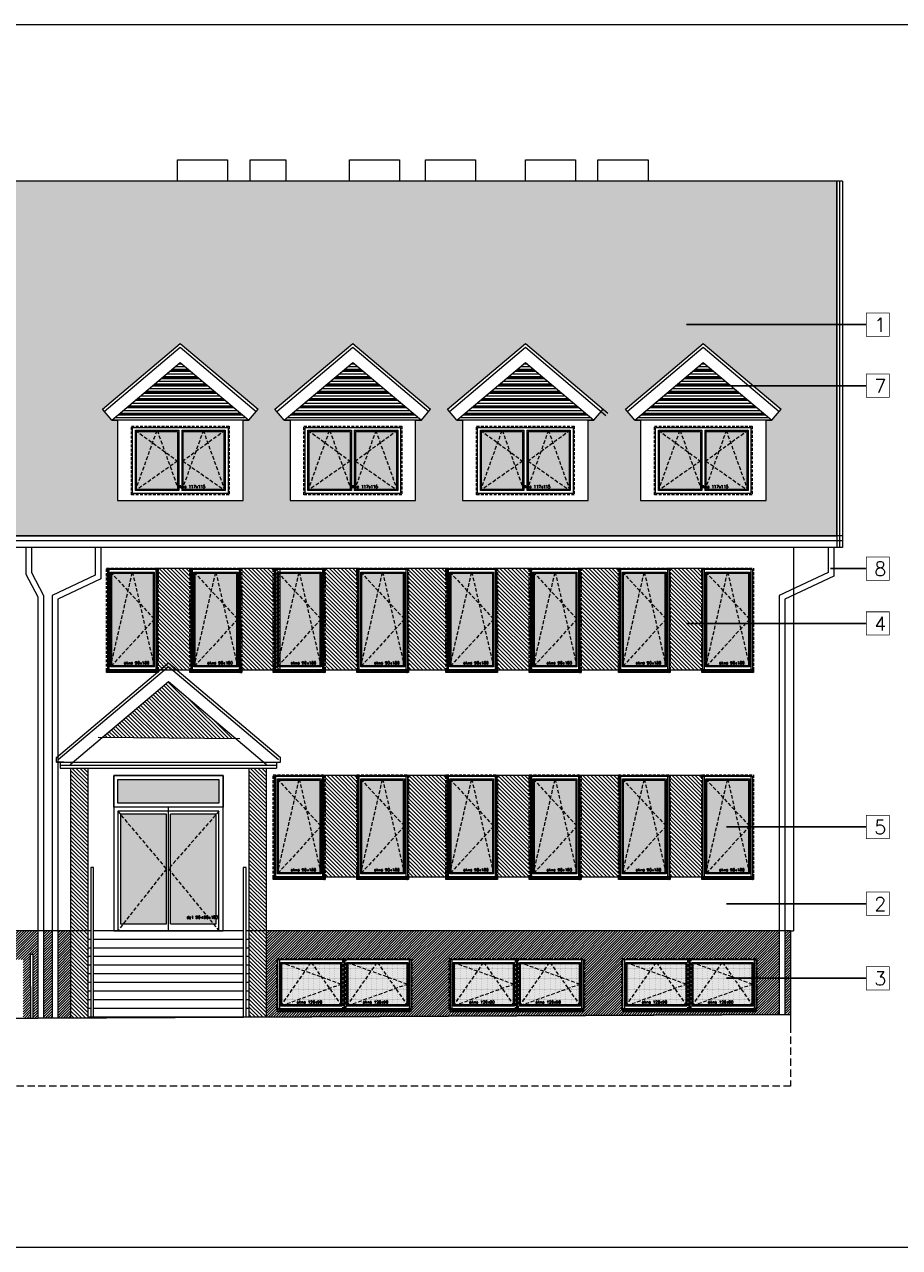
# Model space of a CAD drawing. Header units: millimetres. Extents: x 28291 to 177760, y -399809 to -170937.
# Tile 44 of 256: x 80655 to 82177, y -238865 to -236738. Entities that reach past the tile are written whole.
import ezdxf

# ---------------------------------------------------------------- set-up
doc = ezdxf.new("R2010")
doc.units = ezdxf.units.MM
for name, pattern in [('CACHE', [9.525, 6.35, -3.175]), ('CARKOVANA', [7.5, 5, -2.5]), ('HIDDEN', [9.525, 6.35, -3.175])]:
    doc.linetypes.add(name, pattern=pattern)
doc.layers.get('0').update_dxf_attribs({"lineweight": 0})
for name, color, linetype, lineweight in [('! opisy okien elewacja', 7, 'Continuous', 0), ('!! 0_ Istn-sciany', 3, 'Continuous', 30), ('!! 0_ WIDOK ELEWACJA', 4, 'Continuous', 0), ('!! 0_Istn-cienka', 4, 'Continuous', 9), ('!! 1_Hatch dach', 252, 'Continuous', 5), ('!! 2_NOWE OKNA WIDOk - remont', 140, 'Continuous', 5), ('!! 2_posadzki winyle 2', 43, 'Continuous', 9), ('!! 2_TYNK OBRYS', 252, 'Continuous', 13)]:
    doc.layers.add(name, color=color, linetype=linetype, lineweight=lineweight)
for name, color, linetype, lineweight, true_color in [('!! 0_ Istn-okna - wymienione', 9, 'Continuous', 13, 0x808080), ('!! 1_ELEWACJA KOLOR', 7, 'Continuous', 13, 0x6888bb), ('!! 2_ELEWACJA COKÓŁ', 9, 'Continuous', 13, 0x808080)]:
    doc.layers.add(name, color=color, linetype=linetype, lineweight=lineweight, true_color=true_color)
doc.layers.add('!!_1  OPISY ELEWACJE', color=250, linetype='Continuous')
doc.styles.add('TXT', font='simplex.shx')
pattern_1 = [(225, (130878.9713, -429739.2704), (2.24506403, -2.24506403), [])]

# ---------------------------------------------------------------- blocks, each defined once
blk = doc.blocks.new('okno 90x180')
at = {"layer": '!! 1_Hatch dach', "true_color": 0x575757}
h = blk.add_hatch(dxfattribs=at)
h.set_pattern_fill('DOTS', color=251)
h.set_pattern_definition([(0, (-9632.3096, -11392.1331), (0.79375, 1.5875), [0, -1.5875])])
h.paths.add_polyline_path([(9, -10), (81, -10), (81, -171), (9, -171)])
at = {"layer": '!! 2_posadzki winyle 2'}
h = blk.add_hatch(dxfattribs=at)
h.set_pattern_fill('ANSI31', color=252, scale=0.2)
h.paths.add_polyline_path([(0, -178), (90, -178), (90, -183), (0, -183)])
at = {"layer": '!! 0_ Istn-okna - wymienione', "linetype": 'CARKOVANA', "lineweight": 5}
blk.add_lwpolyline([(0, -1), (90, -1), (90, -180), (0, -180)], close=True, dxfattribs=at)
at = {"layer": '!! 0_ Istn-okna - wymienione'}
for points in [[(2, -3), (88, -3), (88, -178), (2, -178)], [(7, -8), (83, -8), (83, -173), (7, -173)], [(9, -10), (81, -10), (81, -171), (9, -171)], [(0, -178), (90, -178), (90, -183), (0, -183)]]:
    blk.add_lwpolyline(points, close=True, dxfattribs=at)
at = {"layer": '!! 1_Hatch dach', "color": 251, "linetype": 'CACHE', "true_color": 0x575757}
for points in [[(7, -173), (45, -8), (83, -173)], [(7, -8), (83, -90), (7, -173)]]:
    blk.add_lwpolyline(points, dxfattribs=at)
at = {"insert": (30.1, -163.6), "char_height": 5, "attachment_point": 1, "style": 'TXT'}
blk.add_mtext_dynamic_manual_height_columns('okno 90x180', width=52.63, gutter_width=75, heights=[0], dxfattribs=at)
blk = doc.blocks.new('okno 115x115')
at = {"layer": '!! 1_Hatch dach', "true_color": 0x575757}
h = blk.add_hatch(dxfattribs=at)
h.set_pattern_fill('DOTS', color=251, angle=360)
h.set_pattern_definition([(360, (-21873.4686, 1906.5186), (0.79375, 1.5875), [0, -1.5875])])
h.paths.add_polyline_path([(-12259.7, 13266.7), (-12157.7, 13266.7), (-12157.7, 13194.7), (-12259.7, 13194.7)])
h = blk.add_hatch(dxfattribs=at)
h.set_pattern_fill('ANSI31', color=251, scale=0.2, angle=360)
h.paths.add_polyline_path([(-12264.2, 13187.7), (-12153.2, 13187.7), (-12153.2, 13182.7), (-12264.2, 13182.7)])
at = {"layer": '!! 0_ Istn-okna - wymienione', "linetype": 'CARKOVANA', "lineweight": 5}
blk.add_lwpolyline([(-12268.7, 13275.7), (-12148.7, 13275.7), (-12148.7, 13185.7), (-12268.7, 13185.7)], close=True, dxfattribs=at)
at = {"layer": '!! 0_ Istn-okna - wymienione'}
for points in [[(-12266.7, 13273.7), (-12150.7, 13273.7), (-12150.7, 13187.7), (-12266.7, 13187.7)], [(-12261.7, 13268.7), (-12155.7, 13268.7), (-12155.7, 13192.7), (-12261.7, 13192.7)], [(-12259.7, 13266.7), (-12157.7, 13266.7), (-12157.7, 13194.7), (-12259.7, 13194.7)], [(-12266.7, 13187.7), (-12150.7, 13187.7), (-12150.7, 13182.7), (-12266.7, 13182.7)]]:
    blk.add_lwpolyline(points, close=True, dxfattribs=at)
at = {"layer": '!! 1_Hatch dach', "color": 251, "linetype": 'CACHE', "true_color": 0x575757}
for points in [[(-12261.7, 13192.7), (-12208.7, 13268.7), (-12155.7, 13192.7)], [(-12261.7, 13268.7), (-12155.7, 13230.7), (-12261.7, 13192.7)]]:
    blk.add_lwpolyline(points, dxfattribs=at)
at = {"insert": (-12234.1, 13202.1), "char_height": 5, "attachment_point": 1, "style": 'TXT'}
blk.add_mtext_dynamic_manual_height_columns('okno 120x90', width=52.63, gutter_width=75, heights=[0], dxfattribs=at)
blk = doc.blocks.new('DRZWI ZEWNETRZNE 2')
at = {"layer": '!! 1_Hatch dach', "true_color": 0x575757}
h = blk.add_hatch(dxfattribs=at)
h.set_pattern_fill('DOTS', color=251)
h.set_pattern_definition([(180, (-95, 511.8881), (-0.79375, -1.5875), [0, -1.5875])])
h.paths.add_polyline_path([(-187, -465.4), (-266.5, -465.4), (-266.5, -656.4), (-187, -656.4)])
h.paths.add_polyline_path([(-273.5, -465.4), (-353, -465.4), (-353, -656.4), (-273.5, -656.4)])
h.paths.add_polyline_path([(-182, -405.4), (-358, -405.4), (-358, -446.4), (-182, -446.4)])
at = {"layer": '!! 0_ Istn-okna - wymienione'}
for p, q in [((-182, -460.4), (-358, -460.4)), ((-358, -460.4), (-358, -668.4)), ((-273.5, -465.4), (-353, -465.4)), ((-353, -465.4), (-353, -656.4)), ((-187, -465.4), (-266.5, -465.4)), ((-187, -656.4), (-187, -465.4)), ((-182, -668.4), (-182, -460.4))]:
    blk.add_line(p, q, dxfattribs=at)
for points in [[(-175, -668.4), (-175, -398.4), (-365, -398.4), (-365, -668.4)], [(-175, -668.4), (-175, -453.4), (-365, -453.4), (-365, -668.4)], [(-273.5, -656.4), (-273.5, -465.4)], [(-270, -668.4), (-270, -453.4)], [(-266.5, -656.4), (-266.5, -465.4)], [(-353, -656.4), (-273.5, -656.4)], [(-266.5, -656.4), (-187, -656.4)], [(-365, -668.4), (-175, -668.4)]]:
    blk.add_lwpolyline(points, dxfattribs=at)
for points in [[(-175, -453.4), (-365, -453.4), (-365, -398.4), (-175, -398.4)], [(-182, -446.4), (-358, -446.4), (-358, -405.4), (-182, -405.4)]]:
    blk.add_lwpolyline(points, close=True, dxfattribs=at)
at = {"layer": '!! 1_Hatch dach', "color": 251, "linetype": 'CACHE', "true_color": 0x575757}
for points in [[(-358, -460.4), (-273.5, -560.9), (-358, -668.4)], [(-182, -460.4), (-270, -560.9), (-182, -668.4)]]:
    blk.add_lwpolyline(points, dxfattribs=at)
at = {"insert": (-238.2, -642.4), "char_height": 5, "attachment_point": 1, "style": 'TXT'}
blk.add_mtext_dynamic_manual_height_columns('dz1 90+90x180', width=52.63, gutter_width=75, heights=[0], dxfattribs=at)
blk = doc.blocks.new('OKNO 175X120')
at = {"layer": '!! 1_Hatch dach', "true_color": 0x575757}
h = blk.add_hatch(dxfattribs=at)
h.set_pattern_fill('DOTS', color=251, angle=360)
h.set_pattern_definition([(360, (62583.5575, -229491.1217), (0.79375, 1.5875), [0, -1.5875])])
h.paths.add_polyline_path([(72255.6, -218171), (72255.6, -218272), (72326.9, -218272), (72326.9, -218171)])
h.paths.add_polyline_path([(72246.2, -218272), (72246.2, -218171), (72174.9, -218171), (72174.9, -218272)])
at = {"layer": '!! 0_ Istn-okna - wymienione', "linetype": 'CARKOVANA', "lineweight": 5}
blk.add_lwpolyline([(72165.9, -218162), (72335.9, -218162), (72335.9, -218281), (72165.9, -218281)], close=True, dxfattribs=at)
at = {"layer": '!! 0_ Istn-okna - wymienione'}
blk.add_lwpolyline([(72167.9, -218164), (72333.9, -218164), (72333.9, -218279), (72167.9, -218279)], close=True, dxfattribs=at)
for points in [[(72248.4, -218274), (72172.9, -218274), (72172.9, -218169), (72248.4, -218169)], [(72246.2, -218272), (72174.9, -218272), (72174.9, -218171), (72246.2, -218171)], [(72246.2, -218171), (72246.2, -218272)], [(72248.4, -218169), (72248.4, -218274)], [(72253.4, -218169), (72328.9, -218169), (72328.9, -218274), (72253.4, -218274)], [(72253.4, -218169), (72253.4, -218274)], [(72255.6, -218171), (72326.9, -218171), (72326.9, -218272), (72255.6, -218272)], [(72255.6, -218171), (72255.6, -218272)]]:
    blk.add_lwpolyline(points, dxfattribs=at)
at = {"layer": '!! 1_Hatch dach', "color": 251, "linetype": 'CACHE', "true_color": 0x575757}
for points in [[(72172.9, -218274), (72210.6, -218169), (72248.4, -218274)], [(72172.9, -218169), (72246.2, -218222.5), (72172.9, -218274)], [(72328.9, -218274), (72291.1, -218169), (72253.4, -218274)], [(72328.9, -218169), (72255.6, -218222.5), (72328.9, -218274)]]:
    blk.add_lwpolyline(points, dxfattribs=at)
at = {"insert": (72245.9, -218264.6), "char_height": 5, "attachment_point": 1, "style": 'TXT'}
blk.add_mtext_dynamic_manual_height_columns('okno 117x115', width=52.63, gutter_width=75, heights=[0], dxfattribs=at)

msp = doc.modelspace()

# ---------------------------------------------------------------- hatches: boundary and pattern name
at = {"layer": '!! 1_ELEWACJA KOLOR', "true_color": 0xa78758}
h = msp.add_hatch(dxfattribs=at)
h.set_pattern_fill('ANSI31', color=45, scale=1.5, angle=-90)
h.paths.add_polyline_path([(80944.75991, -237860.26576), (80944.75991, -237684.26576), (80885.75991, -237684.26576), (80885.75991, -237860.26576)])
h = msp.add_hatch(dxfattribs=at)
h.set_pattern_fill('ANSI31', color=45, scale=1.5, angle=-90)
h.paths.add_polyline_path([(81099.75991, -237860.26576), (81099.75991, -237684.26576), (81030.75991, -237684.26576), (81030.75991, -237860.26576)])
h = msp.add_hatch(dxfattribs=at)
h.set_pattern_fill('ANSI31', color=45, scale=1.5, angle=-90)
h.paths.add_polyline_path([(81234.75991, -237860.26576), (81234.75991, -237684.26576), (81175.75991, -237684.26576), (81175.75991, -237860.26576)])
h = msp.add_hatch(dxfattribs=at)
h.set_pattern_fill('ANSI31', color=45, scale=1.5, angle=-90)
h.paths.add_polyline_path([(81389.75991, -237860.26576), (81389.75991, -237684.26576), (81320.75991, -237684.26576), (81320.75991, -237860.26576)])
h = msp.add_hatch(dxfattribs=at)
h.set_pattern_fill('ANSI31', color=45, scale=1.5, angle=-90)
h.paths.add_polyline_path([(81534.75991, -237860.26576), (81534.75991, -237684.26576), (81475.75991, -237684.26576), (81475.75991, -237860.26576)])
h = msp.add_hatch(dxfattribs=at)
h.set_pattern_fill('ANSI31', color=45, scale=1.5, angle=-90)
h.paths.add_polyline_path([(81689.75991, -237860.26576), (81689.75991, -237684.26576), (81620.75991, -237684.26576), (81620.75991, -237860.26576)])
h = msp.add_hatch(dxfattribs=at)
h.set_pattern_fill('ANSI31', color=45, scale=1.5, angle=-90)
h.paths.add_polyline_path([(81834.75991, -237860.26576), (81834.75991, -237684.26576), (81775.75991, -237684.26576), (81775.75991, -237860.26576)])
h = msp.add_hatch(dxfattribs=at)
h.set_pattern_fill('ANSI31', color=45, scale=1.5, angle=-90)
h.paths.add_polyline_path([(80735.25991, -238314.26576), (80765.25991, -238314.26576), (80765.25991, -238031.26576), (80735.25991, -238031.26576)])
h.paths.add_polyline_path([(80735.25991, -238465.77354), (80765.25991, -238465.62762), (80765.25991, -238314.26576), (80735.25991, -238314.26576)])
h.paths.add_polyline_path([(80790.89225, -237977.53854), (81021.94696, -237979.50027), (80905.25991, -237880.80715)])
h = msp.add_hatch(dxfattribs=at)
h.set_pattern_fill('ANSI31', color=45, scale=1.5, angle=-90)
h.paths.add_polyline_path([(81045.25991, -238314.26576), (81075.25991, -238314.26576), (81075.25991, -238031.26576), (81045.25991, -238031.26576)])
h.paths.add_polyline_path([(81045.25991, -238464.26576), (81075.25991, -238464.11984), (81075.25991, -238314.26576), (81045.25991, -238314.26576)])
h = msp.add_hatch(dxfattribs=at)
h.set_pattern_fill('ANSI31', color=45, scale=1.5, angle=-90)
h.paths.add_polyline_path([(81234.75991, -238220.26576), (81234.75991, -238044.26576), (81175.75991, -238044.26576), (81175.75991, -238220.26576)])
h = msp.add_hatch(dxfattribs=at)
h.set_pattern_fill('ANSI31', color=45, scale=1.5, angle=-90)
h.paths.add_polyline_path([(81389.75991, -238220.26576), (81389.75991, -238044.26576), (81320.75991, -238044.26576), (81320.75991, -238220.26576)])
h = msp.add_hatch(dxfattribs=at)
h.set_pattern_fill('ANSI31', color=45, scale=1.5, angle=-90)
h.paths.add_polyline_path([(81534.75991, -238220.26576), (81534.75991, -238044.26576), (81475.75991, -238044.26576), (81475.75991, -238220.26576)])
h = msp.add_hatch(dxfattribs=at)
h.set_pattern_fill('ANSI31', color=45, scale=1.5, angle=-90)
h.paths.add_polyline_path([(81689.75991, -238220.26576), (81689.75991, -238044.26576), (81620.75991, -238044.26576), (81620.75991, -238220.26576)])
h = msp.add_hatch(dxfattribs=at)
h.set_pattern_fill('ANSI31', color=45, scale=1.5, angle=-90)
h.paths.add_polyline_path([(81834.75991, -238220.26576), (81834.75991, -238044.26576), (81775.75991, -238044.26576), (81775.75991, -238220.26576)])
at = {"layer": '!! 1_Hatch dach', "true_color": 0x990000}
h = msp.add_hatch(dxfattribs=at)
h.set_pattern_fill('AR-B88', color=14, scale=0.1, angle=180)
h.paths.add_polyline_path([(79303.25991, -237613.0165), (79303.25991, -237627.22212), (82067.25991, -237627.22212), (82067.25991, -237010.26576), (75781.25991, -237010.26576), (75781.25991, -237627.22212), (77951.25991, -237627.22212), (77951.25991, -237891.63335), (78244.25991, -237891.63335), (78244.25991, -237647.85452), (78174.25991, -237647.85452), (78174.25991, -237635.86593), (78159.25991, -237635.86593), (78159.25991, -237613.0165), (78731.25991, -237109.6565)])
h.paths.add_polyline_path([(79511.5687, -237292.80212), (79646.87991, -237407.24742), (79630.73536, -237426.33547), (79392.40203, -237426.33547), (79376.25749, -237407.24742)], flags=16)
h.paths.add_polyline_path([(79511.5687, -237325.54511), (79630.73536, -237426.33547), (79392.40203, -237426.33547)], flags=0)
h.paths.add_polyline_path([(79511.5687, -237329.47427), (79622.54287, -237423.33547), (79400.59453, -237423.33547)], flags=0)
h.paths.add_polyline_path([(79795.42415, -237407.24742), (79930.73536, -237292.80212), (80066.04658, -237407.24742), (80049.90203, -237426.33547), (79811.5687, -237426.33547)], flags=16)
h.paths.add_polyline_path([(79811.5687, -237426.33547), (79930.73536, -237325.54511), (80049.90203, -237426.33547)], flags=0)
h.paths.add_polyline_path([(79819.7612, -237423.33547), (79930.73536, -237329.47427), (80041.70953, -237423.33547)], flags=0)
h.paths.add_polyline_path([(80214.59082, -237407.24742), (80349.90203, -237292.80212), (80485.21324, -237407.24742), (80469.0687, -237426.33547), (80230.73536, -237426.33547)], flags=16)
h.paths.add_polyline_path([(80230.73536, -237426.33547), (80349.90203, -237325.54511), (80469.0687, -237426.33547)], flags=0)
h.paths.add_polyline_path([(80238.92786, -237423.33547), (80349.90203, -237329.47427), (80460.8762, -237423.33547)], flags=0)
h.paths.add_polyline_path([(78086.26233, -237407.24742), (78070.11779, -237426.33547), (77831.78445, -237426.33547), (77815.63991, -237407.24742), (77950.95112, -237292.80212)], flags=16)
h.paths.add_polyline_path([(78070.11779, -237426.33547), (77831.78445, -237426.33547), (77950.95112, -237325.54511)], flags=0)
h.paths.add_polyline_path([(78061.92529, -237423.33547), (77839.97695, -237423.33547), (77950.95112, -237329.47427)], flags=0)
h.paths.add_polyline_path([(80790.64743, -237407.24742), (80925.95864, -237292.80212), (81061.26985, -237407.24742), (81045.1253, -237426.33547), (81035.1253, -237426.33547), (81035.1253, -237565.70631), (80816.79197, -237565.70631), (80816.79197, -237426.33547), (80806.79197, -237426.33547)], flags=16)
h.paths.add_polyline_path([(80840.95864, -237436.70631), (81010.95864, -237436.70631), (81010.95864, -237555.70631), (80840.95864, -237555.70631)], flags=0)
h.paths.add_polyline_path([(80847.95864, -237443.70631), (80923.45864, -237443.70631), (80923.45864, -237548.70631), (80847.95864, -237548.70631)], flags=0)
h.paths.add_polyline_path([(80849.95864, -237445.16588), (80850.69918, -237445.70631), (80884.98959, -237445.70631), (80885.70864, -237443.70631), (80886.42769, -237445.70631), (80921.26817, -237445.70631), (80921.26817, -237542.61361), (80922.73959, -237546.70631), (80850.80561, -237546.70631), (80847.95864, -237548.70631), (80849.95864, -237543.1434)], flags=0)
h.paths.add_polyline_path([(77667.09567, -237407.24742), (77650.95112, -237426.33547), (77412.61779, -237426.33547), (77396.47324, -237407.24742), (77531.78445, -237292.80212)], flags=16)
h.paths.add_polyline_path([(80928.45864, -237443.70631), (81003.95864, -237443.70631), (81003.95864, -237548.70631), (80928.45864, -237548.70631)], flags=0)
h.paths.add_polyline_path([(80930.64911, -237445.70631), (80965.48959, -237445.70631), (80966.20864, -237443.70631), (80966.92769, -237445.70631), (81001.21809, -237445.70631), (81001.95864, -237445.16588), (81001.95864, -237543.1434), (81003.95864, -237548.70631), (81001.11167, -237546.70631), (80929.17769, -237546.70631), (80930.64911, -237542.61361)], flags=0)
h.paths.add_polyline_path([(77650.95112, -237426.33547), (77412.61779, -237426.33547), (77531.78445, -237325.54511)], flags=0)
h.paths.add_polyline_path([(77642.75862, -237423.33547), (77420.81029, -237423.33547), (77531.78445, -237329.47427)], flags=0)
h.paths.add_polyline_path([(81090.64743, -237407.24742), (81225.95864, -237292.80212), (81361.26985, -237407.24742), (81345.1253, -237426.33547), (81335.1253, -237426.33547), (81335.1253, -237565.70631), (81116.79197, -237565.70631), (81116.79197, -237426.33547), (81106.79197, -237426.33547)], flags=16)
h.paths.add_polyline_path([(81140.95864, -237436.70631), (81310.95864, -237436.70631), (81310.95864, -237555.70631), (81140.95864, -237555.70631)], flags=0)
h.paths.add_polyline_path([(81147.95864, -237443.70631), (81223.45864, -237443.70631), (81223.45864, -237548.70631), (81147.95864, -237548.70631)], flags=0)
h.paths.add_polyline_path([(81149.95864, -237445.16588), (81150.69918, -237445.70631), (81184.98959, -237445.70631), (81185.70864, -237443.70631), (81186.42769, -237445.70631), (81221.26817, -237445.70631), (81221.26817, -237542.61361), (81222.73959, -237546.70631), (81150.80561, -237546.70631), (81147.95864, -237548.70631), (81149.95864, -237543.1434)], flags=0)
h.paths.add_polyline_path([(81228.45864, -237443.70631), (81303.95864, -237443.70631), (81303.95864, -237548.70631), (81228.45864, -237548.70631)], flags=0)
h.paths.add_polyline_path([(81230.64911, -237445.70631), (81265.48959, -237445.70631), (81266.20864, -237443.70631), (81266.92769, -237445.70631), (81301.21809, -237445.70631), (81301.95864, -237445.16588), (81301.95864, -237543.1434), (81303.95864, -237548.70631), (81301.11167, -237546.70631), (81229.17769, -237546.70631), (81230.64911, -237542.61361)], flags=0)
h.paths.add_polyline_path([(77247.929, -237407.24742), (77231.78445, -237426.33547), (76993.45112, -237426.33547), (76977.30658, -237407.24742), (77112.61779, -237292.80212)], flags=16)
h.paths.add_polyline_path([(77231.78445, -237426.33547), (76993.45112, -237426.33547), (77112.61779, -237325.54511)], flags=0)
h.paths.add_polyline_path([(77223.59196, -237423.33547), (77001.64362, -237423.33547), (77112.61779, -237329.47427)], flags=0)
h.paths.add_polyline_path([(81390.64743, -237407.24742), (81525.95864, -237292.80212), (81661.26985, -237407.24742), (81645.1253, -237426.33547), (81635.1253, -237426.33547), (81635.1253, -237565.70631), (81416.79197, -237565.70631), (81416.79197, -237426.33547), (81406.79197, -237426.33547)], flags=16)
h.paths.add_polyline_path([(81440.95864, -237436.70631), (81610.95864, -237436.70631), (81610.95864, -237555.70631), (81440.95864, -237555.70631)], flags=0)
h.paths.add_polyline_path([(81447.95864, -237443.70631), (81523.45864, -237443.70631), (81523.45864, -237548.70631), (81447.95864, -237548.70631)], flags=0)
h.paths.add_polyline_path([(81449.95864, -237445.16588), (81450.69918, -237445.70631), (81484.98959, -237445.70631), (81485.70864, -237443.70631), (81486.42769, -237445.70631), (81521.26817, -237445.70631), (81521.26817, -237542.61361), (81522.73959, -237546.70631), (81450.80561, -237546.70631), (81447.95864, -237548.70631), (81449.95864, -237543.1434)], flags=0)
h.paths.add_polyline_path([(81528.45864, -237443.70631), (81603.95864, -237443.70631), (81603.95864, -237548.70631), (81528.45864, -237548.70631)], flags=0)
h.paths.add_polyline_path([(81530.64911, -237445.70631), (81565.48959, -237445.70631), (81566.20864, -237443.70631), (81566.92769, -237445.70631), (81601.21809, -237445.70631), (81601.95864, -237445.16588), (81601.95864, -237543.1434), (81603.95864, -237548.70631), (81601.11167, -237546.70631), (81529.17769, -237546.70631), (81530.64911, -237542.61361)], flags=0)
h.paths.add_polyline_path([(81699.9487, -237407.24742), (81835.25991, -237292.80212), (81970.57112, -237407.24742), (81954.42658, -237426.33547), (81944.42658, -237426.33547), (81944.42658, -237565.70631), (81726.09324, -237565.70631), (81726.09324, -237426.33547), (81716.09324, -237426.33547)], flags=16)
h.paths.add_polyline_path([(81750.25991, -237436.70631), (81920.25991, -237436.70631), (81920.25991, -237555.70631), (81750.25991, -237555.70631)], flags=0)
h.paths.add_polyline_path([(81757.25991, -237443.70631), (81832.75991, -237443.70631), (81832.75991, -237548.70631), (81757.25991, -237548.70631)], flags=0)
h.paths.add_polyline_path([(81759.25991, -237445.16588), (81760.00045, -237445.70631), (81794.29086, -237445.70631), (81795.00991, -237443.70631), (81795.72896, -237445.70631), (81830.56944, -237445.70631), (81830.56944, -237542.61361), (81832.04086, -237546.70631), (81760.10688, -237546.70631), (81757.25991, -237548.70631), (81759.25991, -237543.1434)], flags=0)
h.paths.add_polyline_path([(81837.75991, -237443.70631), (81913.25991, -237443.70631), (81913.25991, -237548.70631), (81837.75991, -237548.70631)], flags=0)
h.paths.add_polyline_path([(81839.95038, -237445.70631), (81874.79086, -237445.70631), (81875.50991, -237443.70631), (81876.22896, -237445.70631), (81910.51937, -237445.70631), (81911.25991, -237445.16588), (81911.25991, -237543.1434), (81913.25991, -237548.70631), (81910.41294, -237546.70631), (81838.47896, -237546.70631), (81839.95038, -237542.61361)], flags=0)
h.paths.add_polyline_path([(81829.08766, -237545.54668), (81881.11147, -237545.54668), (81881.11147, -237538.04668), (81829.08766, -237538.04668)], flags=8)
h.paths.add_polyline_path([(81519.78639, -237545.54668), (81571.8102, -237545.54668), (81571.8102, -237538.04668), (81519.78639, -237538.04668)], flags=8)
h.paths.add_polyline_path([(81219.78639, -237545.54668), (81271.8102, -237545.54668), (81271.8102, -237538.04668), (81219.78639, -237538.04668)], flags=8)
h.paths.add_polyline_path([(80919.78639, -237545.54668), (80971.8102, -237545.54668), (80971.8102, -237538.04668), (80919.78639, -237538.04668)], flags=8)
at = {"layer": '!! 2_ELEWACJA COKÓŁ', "true_color": 0x2b2b2c}
h = msp.add_hatch(dxfattribs=at)
h.set_pattern_fill('ANSI31', color=250, angle=180)
h.set_pattern_definition(pattern_1)
h.paths.add_polyline_path([(80412.75331, -238341.92238), (80409.75331, -238341.92238), (80409.75331, -238467.35674), (80529.89261, -238466.77241), (80529.83178, -238454.26576), (80426.75331, -238454.26576), (80426.75331, -238452.26576), (80424.75331, -238452.26576), (80424.75331, -238362.26576), (80529.38431, -238362.26576), (80529.35285, -238355.79786), (80534.35285, -238355.79786), (80534.35285, -238362.26576), (80539.75331, -238362.26576), (80539.75331, -238364.26576), (80652.75331, -238364.26576), (80652.75331, -238466.17484), (80665.79645, -238466.1114), (80665.25991, -238355.79786), (80670.25991, -238355.79786), (80670.25991, -238466.08969), (80678.04331, -238466.05183), (80678.04331, -238314.26576), (80412.75331, -238314.26576)])
h.paths.add_polyline_path([(80688.04331, -238466.00319), (80703.04331, -238465.93023), (80703.04331, -238314.26576), (80688.04331, -238314.26576)])
h.paths.add_polyline_path([(80713.04331, -238465.8816), (80735.25991, -238465.77354), (80735.25991, -238314.26576), (80713.04331, -238314.26576)])
h = msp.add_hatch(dxfattribs=at)
h.set_pattern_fill('ANSI31', color=250, angle=180)
h.set_pattern_definition(pattern_1)
h.paths.add_polyline_path([(81075.25991, -238464.11984), (81967.25991, -238459.78132), (81967.25991, -238314.26576), (81075.25991, -238314.26576)])
h.paths.add_polyline_path([(81811.25991, -238362.26576), (81926.25991, -238362.26576), (81926.25991, -238452.26576), (81924.25991, -238452.26576), (81924.25991, -238454.26576), (81698.25991, -238454.26576), (81698.25991, -238452.26576), (81696.25991, -238452.26576), (81696.25991, -238362.26576)], flags=16)
h.paths.add_polyline_path([(81809.25991, -238364.26576), (81809.25991, -238450.26576), (81698.25991, -238450.26576), (81698.25991, -238364.26576)], flags=0)
h.paths.add_polyline_path([(81804.25991, -238369.26576), (81804.25991, -238445.26576), (81703.25991, -238445.26576), (81703.25991, -238369.26576)], flags=0)
h.paths.add_polyline_path([(81802.25991, -238371.26576), (81802.25991, -238406.51328), (81804.25991, -238407.26576), (81802.25991, -238408.01823), (81802.25991, -238442.25586), (81802.93096, -238443.26576), (81708.5757, -238443.26576), (81703.25991, -238445.26576), (81705.25991, -238442.25586), (81705.25991, -238371.26576), (81752.43096, -238371.26576), (81753.75991, -238369.26576), (81755.08886, -238371.26576)], flags=0)
h.paths.add_polyline_path([(81813.25991, -238364.26576), (81924.25991, -238364.26576), (81924.25991, -238450.26576), (81813.25991, -238450.26576)], flags=0)
h.paths.add_polyline_path([(81818.25991, -238369.26576), (81919.25991, -238369.26576), (81919.25991, -238445.26576), (81818.25991, -238445.26576)], flags=0)
h.paths.add_polyline_path([(81867.43096, -238371.26576), (81868.75991, -238369.26576), (81870.08886, -238371.26576), (81917.25991, -238371.26576), (81917.25991, -238406.51328), (81919.25991, -238407.26576), (81917.25991, -238408.01823), (81917.25991, -238442.25586), (81917.93096, -238443.26576), (81823.5757, -238443.26576), (81818.25991, -238445.26576), (81820.25991, -238442.25586), (81820.25991, -238371.26576)], flags=0)
h.paths.add_polyline_path([(81626.25991, -238362.26576), (81626.25991, -238452.26576), (81624.25991, -238452.26576), (81624.25991, -238454.26576), (81398.25991, -238454.26576), (81398.25991, -238452.26576), (81396.25991, -238452.26576), (81396.25991, -238362.26576), (81511.25991, -238362.26576)], flags=16)
h.paths.add_polyline_path([(81624.25991, -238364.26576), (81624.25991, -238450.26576), (81513.25991, -238450.26576), (81513.25991, -238364.26576)], flags=0)
h.paths.add_polyline_path([(81619.25991, -238369.26576), (81619.25991, -238445.26576), (81518.25991, -238445.26576), (81518.25991, -238369.26576)], flags=0)
h.paths.add_polyline_path([(81617.25991, -238371.26576), (81617.25991, -238406.51328), (81619.25991, -238407.26576), (81617.25991, -238408.01823), (81617.25991, -238442.25586), (81617.93096, -238443.26576), (81523.5757, -238443.26576), (81518.25991, -238445.26576), (81520.25991, -238442.25586), (81520.25991, -238371.26576), (81567.43096, -238371.26576), (81568.75991, -238369.26576), (81570.08886, -238371.26576)], flags=0)
h.paths.add_polyline_path([(81509.25991, -238364.26576), (81509.25991, -238450.26576), (81398.25991, -238450.26576), (81398.25991, -238364.26576)], flags=0)
h.paths.add_polyline_path([(81504.25991, -238369.26576), (81504.25991, -238445.26576), (81403.25991, -238445.26576), (81403.25991, -238369.26576)], flags=0)
h.paths.add_polyline_path([(81502.25991, -238371.26576), (81502.25991, -238406.51328), (81504.25991, -238407.26576), (81502.25991, -238408.01823), (81502.25991, -238442.25586), (81502.93096, -238443.26576), (81408.5757, -238443.26576), (81403.25991, -238445.26576), (81405.25991, -238442.25586), (81405.25991, -238371.26576), (81452.43096, -238371.26576), (81453.75991, -238369.26576), (81455.08886, -238371.26576)], flags=0)
h.paths.add_polyline_path([(81326.25991, -238362.26576), (81326.25991, -238452.26576), (81324.25991, -238452.26576), (81324.25991, -238454.26576), (81098.25991, -238454.26576), (81098.25991, -238452.26576), (81096.25991, -238452.26576), (81096.25991, -238362.26576), (81211.25991, -238362.26576)], flags=16)
h.paths.add_polyline_path([(81324.25991, -238364.26576), (81324.25991, -238450.26576), (81213.25991, -238450.26576), (81213.25991, -238364.26576)], flags=0)
h.paths.add_polyline_path([(81319.25991, -238369.26576), (81319.25991, -238445.26576), (81218.25991, -238445.26576), (81218.25991, -238369.26576)], flags=0)
h.paths.add_polyline_path([(81317.25991, -238371.26576), (81317.25991, -238406.51328), (81319.25991, -238407.26576), (81317.25991, -238408.01823), (81317.25991, -238442.25586), (81317.93096, -238443.26576), (81223.5757, -238443.26576), (81218.25991, -238445.26576), (81220.25991, -238442.25586), (81220.25991, -238371.26576), (81267.43096, -238371.26576), (81268.75991, -238369.26576), (81270.08886, -238371.26576)], flags=0)
h.paths.add_polyline_path([(81209.25991, -238364.26576), (81209.25991, -238450.26576), (81098.25991, -238450.26576), (81098.25991, -238364.26576)], flags=0)
h.paths.add_polyline_path([(81204.25991, -238369.26576), (81204.25991, -238445.26576), (81103.25991, -238445.26576), (81103.25991, -238369.26576)], flags=0)
h.paths.add_polyline_path([(81202.25991, -238371.26576), (81202.25991, -238406.51328), (81204.25991, -238407.26576), (81202.25991, -238408.01823), (81202.25991, -238442.25586), (81202.93096, -238443.26576), (81108.5757, -238443.26576), (81103.25991, -238445.26576), (81105.25991, -238442.25586), (81105.25991, -238371.26576), (81152.43096, -238371.26576), (81153.75991, -238369.26576), (81155.08886, -238371.26576)], flags=0)
h.paths.add_polyline_path([(81977.25991, -238459.73268), (81987.25991, -238459.68404), (81987.25991, -238314.26576), (81977.25991, -238314.26576)])
h.paths.add_polyline_path([(81842.08766, -238442.10613), (81891.25433, -238442.10613), (81891.25433, -238434.60613), (81842.08766, -238434.60613)], flags=8)
h.paths.add_polyline_path([(81727.08766, -238442.10613), (81776.25433, -238442.10613), (81776.25433, -238434.60613), (81727.08766, -238434.60613)], flags=8)
h.paths.add_polyline_path([(81542.08766, -238442.10613), (81591.25433, -238442.10613), (81591.25433, -238434.60613), (81542.08766, -238434.60613)], flags=8)
h.paths.add_polyline_path([(81427.08766, -238442.10613), (81476.25433, -238442.10613), (81476.25433, -238434.60613), (81427.08766, -238434.60613)], flags=8)
h.paths.add_polyline_path([(81242.08766, -238442.10613), (81291.25433, -238442.10613), (81291.25433, -238434.60613), (81242.08766, -238434.60613)], flags=8)
h.paths.add_polyline_path([(81127.08766, -238442.10613), (81176.25433, -238442.10613), (81176.25433, -238434.60613), (81127.08766, -238434.60613)], flags=8)
at = {"layer": '!! 2_posadzki winyle 2'}
h = msp.add_hatch(dxfattribs=at)
h.set_pattern_fill('PLASTI', color=256, scale=2, angle=180)
h.set_pattern_definition([(180, (-909.301, -1e-10), (-2e-15, -12.7), []), (180, (-909.301, -1.588), (-2e-15, -12.7), []), (180, (-909.301, -3.175), (-2e-15, -12.7), []), (180, (-909.301, -7.938), (-2e-15, -12.7), [])])
h.paths.add_polyline_path([(80925.95864, -237325.54511), (80806.79197, -237426.33547), (81045.1253, -237426.33547)])
h = msp.add_hatch(dxfattribs=at)
h.set_pattern_fill('PLASTI', color=256, scale=2, angle=180)
h.set_pattern_definition([(180, (-609.301, -1e-10), (-2e-15, -12.7), []), (180, (-609.301, -1.588), (-2e-15, -12.7), []), (180, (-609.301, -3.175), (-2e-15, -12.7), []), (180, (-609.301, -7.938), (-2e-15, -12.7), [])])
h.paths.add_polyline_path([(81225.95864, -237325.54511), (81106.79197, -237426.33547), (81345.1253, -237426.33547)])
h = msp.add_hatch(dxfattribs=at)
h.set_pattern_fill('PLASTI', color=256, scale=2, angle=180)
h.set_pattern_definition([(180, (-309.301, -1e-10), (-2e-15, -12.7), []), (180, (-309.301, -1.588), (-2e-15, -12.7), []), (180, (-309.301, -3.175), (-2e-15, -12.7), []), (180, (-309.301, -7.938), (-2e-15, -12.7), [])])
h.paths.add_polyline_path([(81525.95864, -237325.54511), (81406.79197, -237426.33547), (81645.1253, -237426.33547)])
h = msp.add_hatch(dxfattribs=at)
h.set_pattern_fill('PLASTI', color=256, scale=2, angle=180)
h.paths.add_polyline_path([(81835.25991, -237325.54511), (81716.09324, -237426.33547), (81954.42658, -237426.33547)])

# ---------------------------------------------------------------- linework, layer by layer
at = {"layer": '! opisy okien elewacja'}
for points in [[(82687.95751, -238865.24478), (75348.20682, -238865.24478), (75348.20682, -236737.82104), (82687.95751, -236737.82104)], [(82067.25991, -237010.26576), (75781.25991, -237010.26576), (75781.25991, -237627.22212), (77951.25991, -237627.22212), (77951.25991, -237891.63335), (78244.25991, -237891.63335), (78244.25991, -237647.85452), (78174.25991, -237647.85452), (78174.25991, -237635.86593), (78159.25991, -237635.86593), (78159.25991, -237613.0165), (78731.25991, -237109.6565), (79303.25991, -237613.0165), (79303.25991, -237627.22212), (82067.25991, -237627.22212)]]:
    msp.add_lwpolyline(points, close=True, dxfattribs=at)
at = {"layer": '!! 0_ Istn-sciany'}
msp.add_lwpolyline([(81987.25991, -238459.68404), (76516.8108, -238486.29129)], dxfattribs=at)
at = {"layer": '!! 0_ WIDOK ELEWACJA'}
for p, q in [((80790.64743, -237407.24742), (80925.95864, -237292.80212)), ((80925.95864, -237292.80212), (81061.26985, -237407.24742)), ((81090.64743, -237407.24742), (81225.95864, -237292.80212)), ((81225.95864, -237292.80212), (81361.26985, -237407.24742)), ((81390.64743, -237407.24742), (81525.95864, -237292.80212)), ((81525.95864, -237292.80212), (81669.28777, -237414.02893)), ((81699.9487, -237407.24742), (81835.25991, -237292.80212)), ((81835.25991, -237292.80212), (81970.57112, -237407.24742)), ((80793.87634, -237411.06503), (80925.95864, -237299.35071)), ((80925.95864, -237299.35071), (81058.04094, -237411.06503)), ((81093.87634, -237411.06503), (81225.95864, -237299.35071)), ((81225.95864, -237299.35071), (81358.04094, -237411.06503)), ((81393.87634, -237411.06503), (81525.95864, -237299.35071)), ((81525.95864, -237299.35071), (81666.05886, -237417.84654)), ((81703.17761, -237411.06503), (81835.25991, -237299.35071)), ((81835.25991, -237299.35071), (81967.34221, -237411.06503)), ((80806.79197, -237426.33547), (80925.95864, -237325.54511)), ((80925.95864, -237325.54511), (81045.1253, -237426.33547)), ((81106.79197, -237426.33547), (81225.95864, -237325.54511)), ((81225.95864, -237325.54511), (81345.1253, -237426.33547)), ((81406.79197, -237426.33547), (81525.95864, -237325.54511)), ((81525.95864, -237325.54511), (81645.1253, -237426.33547)), ((81716.09324, -237426.33547), (81835.25991, -237325.54511)), ((81835.25991, -237325.54511), (81954.42658, -237426.33547)), ((80710.51649, -238012.77682), (80905.25991, -237848.06415)), ((80713.7454, -238016.59443), (80905.25991, -237854.61275)), ((80905.25991, -237848.06415), (81100.00333, -238012.77682)), ((80905.25991, -237854.61275), (81096.77442, -238016.59443)), ((80734.67896, -238025.08337), (80905.25991, -237880.80715)), ((80905.25991, -237880.80715), (81075.84086, -238025.08337))]:
    msp.add_line(p, q, dxfattribs=at)
for points in [[(80921.25991, -236973.26576), (81008.25991, -236973.26576), (81008.25991, -237010.26576), (80921.25991, -237010.26576)], [(81047.25991, -236973.26576), (81109.25991, -236973.26576), (81109.25991, -237010.26576), (81047.25991, -237010.26576)], [(81220.25991, -236973.26576), (81307.25991, -236973.26576), (81307.25991, -237010.26576), (81220.25991, -237010.26576)], [(81352.25991, -236973.26576), (81439.25991, -236973.26576), (81439.25991, -237010.26576), (81352.25991, -237010.26576)], [(81526.25991, -236973.26576), (81613.25991, -236973.26576), (81613.25991, -237010.26576), (81526.25991, -237010.26576)], [(81652.25991, -236973.26576), (81739.25991, -236973.26576), (81739.25991, -237010.26576), (81652.25991, -237010.26576)], [(80883.25991, -237684.26576), (80883.25991, -237864.26576), (80802.25991, -237864.26576), (80802.25991, -237684.26576)], [(81028.25991, -237684.26576), (81028.25991, -237864.26576), (80947.25991, -237864.26576), (80947.25991, -237684.26576)], [(81173.25991, -237684.26576), (81173.25991, -237864.26576), (81092.25991, -237864.26576), (81092.25991, -237684.26576)], [(81318.25991, -237684.26576), (81318.25991, -237864.26576), (81237.25991, -237864.26576), (81237.25991, -237684.26576)], [(81473.25991, -237684.26576), (81473.25991, -237864.26576), (81392.25991, -237864.26576), (81392.25991, -237684.26576)], [(81618.25991, -237684.26576), (81618.25991, -237864.26576), (81537.25991, -237864.26576), (81537.25991, -237684.26576)], [(81773.25991, -237684.26576), (81773.25991, -237864.26576), (81692.25991, -237864.26576), (81692.25991, -237684.26576)], [(81773.25991, -237684.26576), (81773.25991, -237864.26576), (81692.25991, -237864.26576), (81692.25991, -237684.26576)], [(81773.25991, -237684.26576), (81773.25991, -237864.26576), (81692.25991, -237864.26576), (81692.25991, -237684.26576)], [(81918.25991, -237684.26576), (81918.25991, -237864.26576), (81837.25991, -237864.26576), (81837.25991, -237684.26576)], [(81173.25991, -238044.26576), (81173.25991, -238224.26576), (81092.25991, -238224.26576), (81092.25991, -238044.26576)], [(81318.25991, -238044.26576), (81318.25991, -238224.26576), (81237.25991, -238224.26576), (81237.25991, -238044.26576)], [(81473.25991, -238044.26576), (81473.25991, -238224.26576), (81392.25991, -238224.26576), (81392.25991, -238044.26576)], [(81618.25991, -238044.26576), (81618.25991, -238224.26576), (81537.25991, -238224.26576), (81537.25991, -238044.26576)], [(81773.25991, -238044.26576), (81773.25991, -238224.26576), (81692.25991, -238224.26576), (81692.25991, -238044.26576)], [(81773.25991, -238044.26576), (81773.25991, -238224.26576), (81692.25991, -238224.26576), (81692.25991, -238044.26576)], [(81773.25991, -238044.26576), (81773.25991, -238224.26576), (81692.25991, -238224.26576), (81692.25991, -238044.26576)], [(81918.25991, -238044.26576), (81918.25991, -238224.26576), (81837.25991, -238224.26576), (81837.25991, -238044.26576)], [(81324.25991, -238454.26576), (81324.25991, -238364.26576), (81098.25991, -238364.26576), (81098.25991, -238454.26576)], [(81624.25991, -238454.26576), (81624.25991, -238364.26576), (81398.25991, -238364.26576), (81398.25991, -238454.26576)], [(81924.25991, -238454.26576), (81924.25991, -238364.26576), (81698.25991, -238364.26576), (81698.25991, -238454.26576)]]:
    msp.add_lwpolyline(points, close=True, dxfattribs=at)
for points in [[(82077.25991, -237010.26576), (75771.25991, -237010.26576)], [(82067.25991, -237010.26576), (82067.25991, -237647.85452)], [(82072.25991, -237010.26576), (82072.25991, -237647.85452)], [(82077.25991, -237010.26576), (82077.25991, -237647.85452)], [(80806.79197, -237426.33547), (80790.64743, -237407.24742)], [(81045.1253, -237426.33547), (81061.26985, -237407.24742)], [(81106.79197, -237426.33547), (81090.64743, -237407.24742)], [(81345.1253, -237426.33547), (81361.26985, -237407.24742)], [(81406.79197, -237426.33547), (81390.64743, -237407.24742)], [(81645.1253, -237426.33547), (81661.26985, -237407.24742)], [(81716.09324, -237426.33547), (81699.9487, -237407.24742)], [(81954.42658, -237426.33547), (81970.57112, -237407.24742)], [(80806.79197, -237426.33547), (80816.79197, -237426.33547), (80816.79197, -237565.70631), (81035.1253, -237565.70631), (81035.1253, -237426.33547), (81045.1253, -237426.33547)], [(81045.1253, -237426.33547), (80806.79197, -237426.33547)], [(81106.79197, -237426.33547), (81116.79197, -237426.33547), (81116.79197, -237565.70631), (81335.1253, -237565.70631), (81335.1253, -237426.33547), (81345.1253, -237426.33547)], [(81345.1253, -237426.33547), (81106.79197, -237426.33547)], [(81406.79197, -237426.33547), (81416.79197, -237426.33547), (81416.79197, -237565.70631), (81635.1253, -237565.70631), (81635.1253, -237426.33547), (81645.1253, -237426.33547)], [(81645.1253, -237426.33547), (81406.79197, -237426.33547)], [(81716.09324, -237426.33547), (81726.09324, -237426.33547), (81726.09324, -237565.70631), (81944.42658, -237565.70631), (81944.42658, -237426.33547), (81954.42658, -237426.33547)], [(81954.42658, -237426.33547), (81716.09324, -237426.33547)], [(82077.25991, -237627.22212), (79303.25991, -237627.22212)], [(82077.25991, -237647.85452), (79257.84857, -237647.85452)], [(82077.25991, -237635.86593), (79288.25991, -237635.86593)], [(80657.38604, -237647.85452), (80657.38604, -237693.71372), (80678.04331, -237733.67613), (80678.04331, -238465.79786)], [(80667.38604, -237647.85452), (80667.38604, -237691.28197)], [(80778.04331, -237647.85452), (80778.04331, -237695.98343)], [(80788.04331, -237647.85452), (80788.04331, -237702.33203)], [(81992.25991, -237647.85452), (81992.25991, -238314.26576)], [(82052.25991, -237647.85452), (82052.25991, -237691.28197)], [(82062.25991, -237647.85452), (82062.25991, -237697.63057)], [(80667.38604, -237691.28197), (80688.04331, -237731.24438)], [(80778.04331, -237695.98343), (80703.04331, -237731.24438)], [(82052.25991, -237691.28197), (81967.25991, -237731.24438)], [(80788.04331, -237702.33203), (80713.04331, -237737.59297)], [(80798.04331, -237697.63057), (80797.75991, -237697.7638)], [(82062.25991, -237697.63057), (81977.25991, -237737.59297)], [(80688.04331, -237731.24438), (80688.04331, -238465.79786)], [(80703.04331, -237731.24438), (80703.04331, -238465.79786)], [(80713.04331, -237737.59297), (80713.04331, -238465.79786)], [(81967.25991, -237731.24438), (81967.25991, -238459.78132)], [(81977.25991, -237737.59297), (81977.25991, -238459.73268)], [(80783.22665, -237977.47346), (81029.76802, -237979.56667)], [(80723.51649, -238021.26576), (80710.51649, -238021.26576), (80710.51649, -238012.77682)], [(81087.00333, -238021.26576), (81100.00333, -238021.26576), (81100.00333, -238012.77682)], [(80710.51649, -238021.26576), (81100.00333, -238021.26576)], [(80717.01649, -238021.26576), (80717.01649, -238031.26576)], [(80717.01649, -238026.26576), (81093.50333, -238026.26576)], [(80717.01649, -238031.26576), (81093.50333, -238031.26576)], [(80735.25991, -238031.26576), (80735.25991, -238465.79786)], [(80765.25991, -238031.26576), (80765.25991, -238465.62762)], [(81045.25991, -238031.26576), (81045.25991, -238464.26576)], [(81075.25991, -238031.26576), (81075.25991, -238464.09552)], [(81093.50333, -238021.26576), (81093.50333, -238031.26576)], [(80770.25991, -238314.26576), (77951.25991, -238314.26576)], [(81035.25991, -238314.26576), (80775.25991, -238314.26576)], [(81987.25991, -238314.26576), (81040.25991, -238314.26576)], [(81987.25991, -238314.26576), (81987.25991, -238479.26576)], [(81987.25991, -238314.26576), (81992.25991, -238314.26576)], [(81811.25991, -238364.26576), (81811.25991, -238454.26576)]]:
    msp.add_lwpolyline(points, dxfattribs=at)
at = {"layer": '!! 0_Istn-cienka'}
for points in [[(80775.25991, -238464.29008), (80775.25991, -238204.26576), (80770.25991, -238204.26576), (80770.25991, -238464.31439)], [(81040.25991, -238464.29008), (81040.25991, -238204.26576), (81035.25991, -238204.26576), (81035.25991, -238464.31439)], [(80770.25991, -238314.26576), (80765.25991, -238314.26576)], [(80770.25991, -238329.26576), (80765.25991, -238329.26576)], [(81035.25991, -238314.26576), (80775.25991, -238314.26576)], [(81035.25991, -238329.26576), (80775.25991, -238329.26576)], [(81045.25991, -238314.26576), (81040.25991, -238314.26576)], [(81045.25991, -238329.26576), (81040.25991, -238329.26576)], [(80670.25991, -238465.79786), (80670.25991, -238355.79786), (80665.25991, -238355.79786), (80665.7961, -238466.03844)], [(80770.25991, -238344.26576), (80765.25991, -238344.26576)], [(81035.25991, -238344.26576), (80775.25991, -238344.26576)], [(81045.25991, -238344.26576), (81040.25991, -238344.26576)], [(80770.25991, -238359.26576), (80765.25991, -238359.26576)], [(80770.25991, -238374.26576), (80765.25991, -238374.26576)], [(81035.25991, -238359.26576), (80775.25991, -238359.26576)], [(81035.25991, -238374.26576), (80775.25991, -238374.26576)], [(81045.25991, -238359.26576), (81040.25991, -238359.26576)], [(81045.25991, -238374.26576), (81040.25991, -238374.26576)], [(80770.25991, -238389.26576), (80765.25991, -238389.26576)], [(81035.25991, -238389.26576), (80775.25991, -238389.26576)], [(81045.25991, -238389.26576), (81040.25991, -238389.26576)], [(80770.25991, -238404.26576), (80765.25991, -238404.26576)], [(80770.25991, -238419.26576), (80765.25991, -238419.26576)], [(81035.25991, -238404.26576), (80775.25991, -238404.26576)], [(81035.25991, -238419.26576), (80775.25991, -238419.26576)], [(81045.25991, -238404.26576), (81040.25991, -238404.26576)], [(81045.25991, -238419.26576), (81040.25991, -238419.26576)], [(80770.25991, -238434.26576), (80765.25991, -238434.26576)], [(81035.25991, -238434.26576), (80775.25991, -238434.26576)], [(81045.25991, -238434.26576), (81040.25991, -238434.26576)], [(80770.25991, -238449.26576), (80765.25991, -238449.26576)], [(81035.25991, -238449.26576), (80775.25991, -238449.26576)], [(81045.25991, -238449.26576), (81040.25991, -238449.26576)], [(81045.25991, -238464.26576), (80765.25991, -238464.26576)]]:
    msp.add_lwpolyline(points, dxfattribs=at)
at = {"layer": '!! 0_Istn-cienka', "linetype": 'HIDDEN', "ltscale": 2}
for points in [[(81987.25991, -238479.26576), (81987.25991, -238584.26576)], [(81987.25991, -238584.26576), (75861.25991, -238584.26576)]]:
    msp.add_lwpolyline(points, dxfattribs=at)
at = {"layer": '!! 2_TYNK OBRYS'}
for points in [[(80944.75991, -237860.26576), (80944.75991, -237684.26576), (80885.75991, -237684.26576), (80885.75991, -237860.26576)], [(81099.75991, -237860.26576), (81099.75991, -237684.26576), (81030.75991, -237684.26576), (81030.75991, -237860.26576)], [(81234.75991, -237860.26576), (81234.75991, -237684.26576), (81175.75991, -237684.26576), (81175.75991, -237860.26576)], [(81389.75991, -237860.26576), (81389.75991, -237684.26576), (81320.75991, -237684.26576), (81320.75991, -237860.26576)], [(81534.75991, -237860.26576), (81534.75991, -237684.26576), (81475.75991, -237684.26576), (81475.75991, -237860.26576)], [(81689.75991, -237860.26576), (81689.75991, -237684.26576), (81620.75991, -237684.26576), (81620.75991, -237860.26576)], [(81834.75991, -237860.26576), (81834.75991, -237684.26576), (81775.75991, -237684.26576), (81775.75991, -237860.26576)], [(81234.75991, -238220.26576), (81234.75991, -238044.26576), (81175.75991, -238044.26576), (81175.75991, -238220.26576)], [(81389.75991, -238220.26576), (81389.75991, -238044.26576), (81320.75991, -238044.26576), (81320.75991, -238220.26576)], [(81534.75991, -238220.26576), (81534.75991, -238044.26576), (81475.75991, -238044.26576), (81475.75991, -238220.26576)], [(81689.75991, -238220.26576), (81689.75991, -238044.26576), (81620.75991, -238044.26576), (81620.75991, -238220.26576)], [(81834.75991, -238220.26576), (81834.75991, -238044.26576), (81775.75991, -238044.26576), (81775.75991, -238220.26576)]]:
    msp.add_lwpolyline(points, close=True, dxfattribs=at)
at = {"layer": '!!_1  OPISY ELEWACJE', "const_width": 1.2}
for points in [[(82119.06552, -237280.08394), (82119.06552, -237239.53916), (82158.77986, -237239.53916), (82158.77986, -237280.08394)], [(82119.06552, -237280.08394), (82119.06552, -237239.53916), (82158.77986, -237239.53916), (82158.77986, -237280.08394)], [(82119.06552, -237386.47875), (82119.06552, -237345.93396), (82158.77986, -237345.93396), (82158.77986, -237386.47875)], [(82119.06552, -237386.47875), (82119.06552, -237345.93396), (82158.77986, -237345.93396), (82158.77986, -237386.47875)], [(82119.06552, -237704.6191), (82119.06552, -237664.07431), (82158.77986, -237664.07431), (82158.77986, -237704.6191)], [(82119.06552, -237704.6191), (82119.06552, -237664.07431), (82158.77986, -237664.07431), (82158.77986, -237704.6191)], [(82119.06552, -237800.06083), (82119.06552, -237759.51604), (82158.77986, -237759.51604), (82158.77986, -237800.06083)], [(82119.06552, -237800.06083), (82119.06552, -237759.51604), (82158.77986, -237759.51604), (82158.77986, -237800.06083)], [(82119.06552, -238154.00435), (82119.06552, -238113.45956), (82158.77986, -238113.45956), (82158.77986, -238154.00435)], [(82119.06552, -238154.00435), (82119.06552, -238113.45956), (82158.77986, -238113.45956), (82158.77986, -238154.00435)], [(82119.06552, -238287.58208), (82119.06552, -238247.03729), (82158.77986, -238247.03729), (82158.77986, -238287.58208)], [(82119.06552, -238287.58208), (82119.06552, -238247.03729), (82158.77986, -238247.03729), (82158.77986, -238287.58208)], [(82119.06552, -238417.03815), (82119.06552, -238376.49336), (82158.77986, -238376.49336), (82158.77986, -238417.03815)], [(82119.06552, -238417.03815), (82119.06552, -238376.49336), (82158.77986, -238376.49336), (82158.77986, -238417.03815)]]:
    msp.add_lwpolyline(points, close=True, dxfattribs=at)
at = {"layer": '!!_1  OPISY ELEWACJE'}
for points in [[(82119.06552, -237259.81155), (81806.12979, -237259.81155)], [(82119.06552, -237366.20636), (81806.12979, -237366.20636)], [(82119.06552, -237684.34671), (82056.45797, -237684.34671)], [(82119.06552, -237779.78843), (81806.12979, -237779.78843)], [(82119.06552, -238133.73195), (81875.4543, -238133.73195)], [(82119.06552, -238267.30968), (81875.4543, -238267.30968)], [(82119.06552, -238396.76576), (81875.4543, -238396.76576)]]:
    msp.add_lwpolyline(points, dxfattribs=at)

# ---------------------------------------------------------------- block references
at = {"layer": '!! 2_NOWE OKNA WIDOk - remont'}
for name, p in [('OKNO 175X120', (8675.0915, -19274.71776)), ('OKNO 175X120', (8975.0915, -19274.71776)), ('OKNO 175X120', (9275.0915, -19274.71776)), ('OKNO 175X120', (9584.39277, -19274.71776)), ('okno 90x180', (80797.75991, -237682.26576)), ('okno 90x180', (80942.75991, -237682.26576)), ('okno 90x180', (81087.75991, -237682.26576)), ('okno 90x180', (81232.75991, -237682.26576)), ('okno 90x180', (81387.75991, -237682.26576)), ('okno 90x180', (81532.75991, -237682.26576)), ('okno 90x180', (81687.75991, -237682.26576)), ('okno 90x180', (81832.75991, -237682.26576)), ('DRZWI ZEWNETRZNE 2', (81175.25991, -237645.85105)), ('okno 90x180', (81087.75991, -238042.26576)), ('okno 90x180', (81232.75991, -238042.26576)), ('okno 90x180', (81387.75991, -238042.26576)), ('okno 90x180', (81532.75991, -238042.26576)), ('okno 90x180', (81687.75991, -238042.26576)), ('okno 90x180', (81832.75991, -238042.26576)), ('okno 115x115', (93362.41892, -251637.91753)), ('okno 115x115', (93477.41892, -251637.91753)), ('okno 115x115', (93662.41892, -251637.91753)), ('okno 115x115', (93777.41892, -251637.91753)), ('okno 115x115', (93962.41892, -251637.91753)), ('okno 115x115', (94077.41892, -251637.91753))]:
    msp.add_blockref(name, p, dxfattribs=at)

# ---------------------------------------------------------------- texts
at = {"layer": '!!_1  OPISY ELEWACJE', "char_height": 24, "attachment_point": 1, "style": 'TXT'}
for s, insert in [('1', (82132.76744, -237248.20778)), ('7', (82132.76744, -237354.60259)), ('8', (82132.76744, -237672.74294)), ('4', (82132.76744, -237768.18466)), ('5', (82132.76744, -238122.12819)), ('2', (82132.76744, -238255.70591)), ('3', (82132.76744, -238385.16199))]:
    msp.add_mtext_dynamic_manual_height_columns(s, width=40.5447886, gutter_width=90, heights=[0], dxfattribs=dict(at, insert=insert))

doc.saveas('drawing.dxf')
